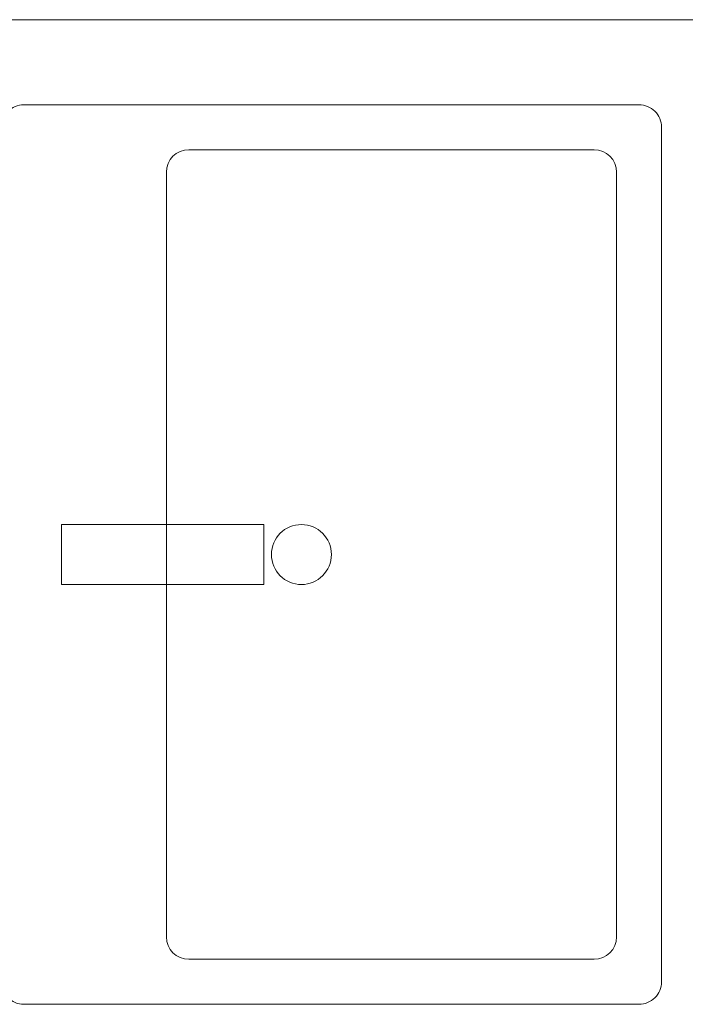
# Model space of a CAD drawing. Extents: x 100 to 2982, y 37 to 2050.
# Tile 24 of 130: x 668 to 712, y 989 to 1055. Entities that reach past the tile are written whole.
import ezdxf
from ezdxf.xclip import XClip

# ---------------------------------------------------------------- set-up
doc = ezdxf.new("R2010")
doc.units = 0
doc.header["$MEASUREMENT"] = 0
doc.header["$XCLIPFRAME"] = 0
for name, color, linetype in [('299-A Wymiary Opisy', 7, 'Continuous'), ('820-G Rysunki Obrazki', 7, 'Continuous'), ('Nowe_330-W Wyposażenie', 7, 'Continuous')]:
    doc.layers.add(name, color=color, linetype=linetype)

# ---------------------------------------------------------------- blocks, each defined once
blk = doc.blocks.new('Rysunek_1_1', base_point=(-18316.349, -206.526))
at = {"layer": '299-A Wymiary Opisy', "color": 85, "linetype": 'Continuous', "lineweight": 13, "ltscale": 0.2}
blk.add_line((664.802, 1054.681), (952.802, 1054.681), dxfattribs=at)
at = {"layer": 'Nowe_330-W Wyposażenie', "color": 75, "linetype": 'Continuous', "lineweight": 15, "ltscale": 0.2}
for p, q in [((705.802, 1046.009), (678.802, 1046.009)), ((677.302, 1044.509), (677.302, 993.509)), ((707.302, 993.509), (707.302, 1044.509)), ((678.802, 992.009), (705.802, 992.009))]:
    blk.add_line(p, q, dxfattribs=at)
at = {"layer": 'Nowe_330-W Wyposażenie', "color": 75, "linetype": 'Continuous', "lineweight": 15, "ltscale": 0.2, "flags": 128}
blk.add_lwpolyline([(666.302, 1047.509), (666.302, 990.509, 0.414214), (667.802, 989.009), (708.802, 989.009, 0.414214), (710.302, 990.509), (710.302, 1047.509, 0.414214), (708.802, 1049.009), (667.802, 1049.009, 0.414214)], format="xyb", close=True, dxfattribs=at)
blk.add_lwpolyline([(683.802, 1021.009), (683.802, 1017.009), (670.302, 1017.009), (670.302, 1021.009)], close=True, dxfattribs=at)
at = {"layer": 'Nowe_330-W Wyposażenie', "color": 75, "linetype": 'Continuous', "lineweight": 15, "ltscale": 0.2}
blk.add_circle((686.301, 1019.009), 2, dxfattribs=at)
for centre, start, end in [((678.802, 1044.509), 90, 180), ((705.802, 1044.509), 0, 90), ((678.802, 993.509), 180, 270), ((705.802, 993.509), 270, 0)]:
    blk.add_arc(centre, 1.5, start, end, dxfattribs=at)

msp = doc.modelspace()

# ---------------------------------------------------------------- block references
at = {"layer": '820-G Rysunki Obrazki', "color": 65, "linetype": 'Continuous', "lineweight": 13, "ltscale": 0.2}
ref = msp.add_blockref('Rysunek_1_1', (-18316.349, -206.526), dxfattribs=at)
XClip(ref).set_block_clipping_path([(244.527027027, 75.2081975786), (2570.9054054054, 2024.1891891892)])

doc.saveas('drawing.dxf')
